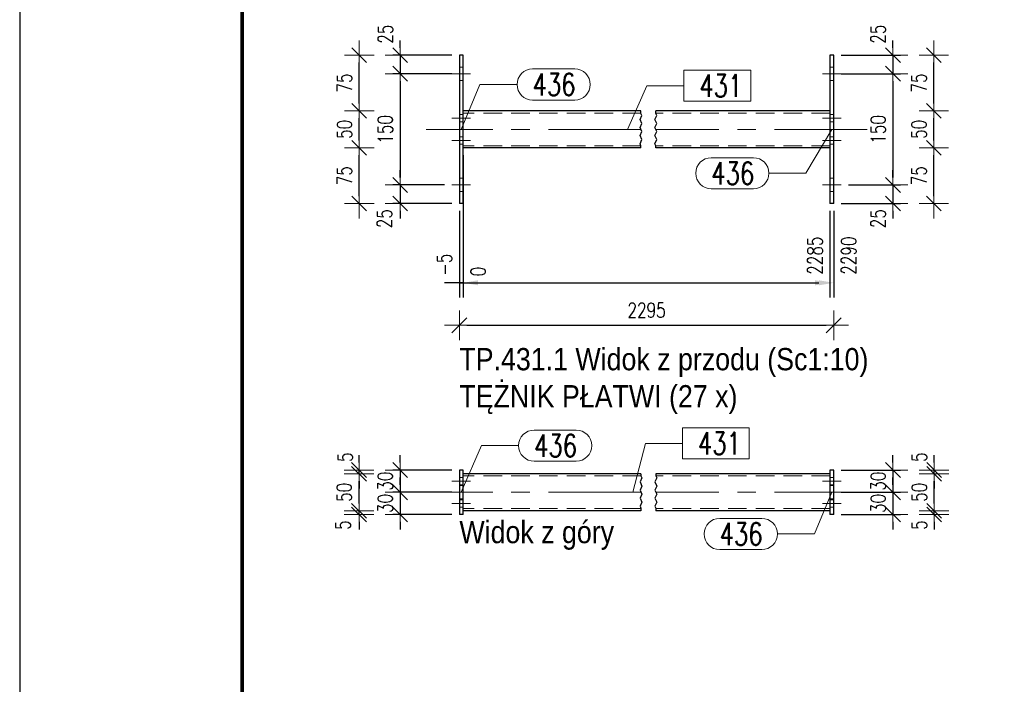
# Model space of a CAD drawing. Header units: millimetres. Extents: x -875 to -363, y 16471 to 16844.
# Tile 2 of 15: x -869 to -736, y 16574 to 16663. Entities that reach past the tile are written whole.
import ezdxf

# ---------------------------------------------------------------- set-up
doc = ezdxf.new("R2010")
doc.units = ezdxf.units.MM
doc.header["$LTSCALE"] = 10
doc.linetypes.add('HIDDEN', pattern=[0.375, 0.25, -0.125])
doc.linetypes.add('MITTE', pattern=[2, 1.25, -0.25, 0.25, -0.25])
doc.layers.get('Defpoints').update_dxf_attribs({"color": 1})
doc.layers.add('_FORMATKA', color=8, linetype='Continuous', plot=False)
for name, color, linetype, lineweight in [('_RAMKA', 7, 'Continuous', 35), ('PS_DIM', 4, 'Continuous', 13), ('PS_Hidden', 2, 'HIDDEN', 9), ('PS_Mid', 5, 'MITTE', 15), ('PS_Pos', 1, 'Continuous', 15), ('PS_Shape', 161, 'Continuous', 30), ('PS_SOLID', 7, 'Continuous', 30), ('PS_TEXT', 3, 'Continuous', 18)]:
    doc.layers.add(name, color=color, linetype=linetype, lineweight=lineweight)
doc.styles.add('gil', font='txt', dxfattribs={"width": 0.9})
doc.styles.add('simplex', font='simplex.shx', dxfattribs={"width": 0.75})
doc.dimstyles.new('1_10_GŁ_DS1-LS10', dxfattribs={"dimtxt": 2, "dimasz": 2, "dimexe": 2, "dimexo": 1, "dimgap": 1, "dimtad": 1, "dimjust": 4, "dimdec": 0, "dimlfac": 10, "dimtxsty": 'simplex', "dimblk1": 'NONE', "dimsah": 1, "dimcen": 2, "dimclrd": 256, "dimclre": 256, "dimclrt": 3, "dimadec": 1, "dimazin": 0, "dimtfac": 1, "dimtdec": 0, "dimtmove": 2, "dimatfit": 3, "dimfxl": 1, "dimarcsym": 0})
doc.dimstyles.new('1_10_PRZ', dxfattribs={"dimtxt": 2, "dimasz": 1, "dimexe": 2, "dimexo": 5, "dimgap": 1, "dimtad": 1, "dimdec": 0, "dimlfac": 10, "dimtxsty": 'simplex', "dimblk": 'dimznak', "dimcen": 2, "dimse1": 1, "dimse2": 1, "dimclrt": 3, "dimadec": 1, "dimazin": 0, "dimtfac": 1, "dimtdec": 0, "dimtix": 1, "dimtmove": 2, "dimatfit": 3, "dimldrblk": 'dim-grot', "dimfxl": 1, "dimarcsym": 0})
doc.dimstyles.new('1_10_PRZ_DS1-LS10', dxfattribs={"dimtxt": 2, "dimasz": 1, "dimexe": 2, "dimexo": 5, "dimgap": 1, "dimtad": 1, "dimdec": 0, "dimlfac": 10, "dimtxsty": 'simplex', "dimblk": 'dimznak', "dimcen": 2, "dimse1": 1, "dimse2": 1, "dimclrt": 3, "dimadec": 1, "dimazin": 0, "dimtfac": 1, "dimtdec": 0, "dimtix": 1, "dimtmove": 2, "dimatfit": 3, "dimldrblk": 'dim-grot', "dimfxl": 1, "dimarcsym": 0})
doc.dimstyles.new('1_10_SC', dxfattribs={"dimtxt": 2, "dimasz": 1, "dimexe": 1, "dimexo": 1, "dimgap": 1, "dimtad": 1, "dimdec": 0, "dimlfac": 10, "dimtxsty": 'simplex', "dimblk": 'dimznak', "dimcen": 2, "dimclrd": 256, "dimclre": 256, "dimclrt": 3, "dimadec": 1, "dimazin": 0, "dimtfac": 1, "dimtdec": 0, "dimtix": 1, "dimtmove": 2, "dimatfit": 3, "dimldrblk": 'dim-grot', "dimfxl": 1, "dimarcsym": 0})

# ---------------------------------------------------------------- blocks, each defined once
blk = doc.blocks.new('dimznak')
at = {"color": 0}
for points in [[(0, 2), (0, -2)], [(-2, 0), (2, 0)]]:
    blk.add_lwpolyline(points, dxfattribs=at)
at = {"color": 2}
blk.add_lwpolyline([(1, 1), (-1, -1)], dxfattribs=at)
blk = doc.blocks.new('*D42')
at = {"layer": 'Defpoints', "color": 0, "transparency": 16777216}
for p in [(-809.87, 16658.66), (-817.87, 16656.16), (-809.87, 16656.16)]:
    blk.add_point(p, dxfattribs=at)
at = {"layer": 'PS_DIM', "lineweight": -2, "transparency": 16777216}
for p, q in [((-817.87, 16659.66), (-817.87, 16660.66)), ((-810.87, 16658.66), (-818.87, 16658.66)), ((-817.87, 16658.66), (-817.87, 16656.16)), ((-810.87, 16656.16), (-818.87, 16656.16)), ((-817.87, 16655.16), (-817.87, 16654.16))]:
    blk.add_line(p, q, dxfattribs=at)
for p, rotation in [((-817.87, 16658.66), 270), ((-817.87, 16656.16), 90)]:
    blk.add_blockref('dimznak', p, dxfattribs=dict(at, rotation=rotation))
at = {"layer": 'PS_DIM', "color": 3, "transparency": 16777216, "insert": (-819.83, 16661.5), "char_height": 2, "attachment_point": 5, "rotation": 90, "style": 'simplex'}
blk.add_mtext('25', dxfattribs=at)
blk = doc.blocks.new('dim-grot')
blk.add_hatch(color=256).paths.add_polyline_path([(0, 0), (-2, 0.5), (-2, -0.5)])
blk.add_lwpolyline([(0, 0), (-2, 0.5), (-2, -0.5), (0, 0)])
blk = doc.blocks.new('*D43')
at = {"layer": 'Defpoints', "color": 0, "transparency": 16777216}
for p in [(-809.87, 16656.16), (-817.87, 16641.16), (-810.87, 16641.16)]:
    blk.add_point(p, dxfattribs=at)
at = {"layer": 'PS_DIM', "lineweight": -2, "transparency": 16777216}
for p, q in [((-810.87, 16656.16), (-818.87, 16656.16)), ((-817.87, 16655.16), (-817.87, 16642.16)), ((-811.87, 16641.16), (-818.87, 16641.16))]:
    blk.add_line(p, q, dxfattribs=at)
for p, rotation in [((-817.87, 16656.16), 90), ((-817.87, 16641.16), 270)]:
    blk.add_blockref('dimznak', p, dxfattribs=dict(at, rotation=rotation))
at = {"layer": 'PS_DIM', "color": 3, "transparency": 16777216, "insert": (-819.87, 16648.66), "char_height": 2, "attachment_point": 5, "rotation": 90, "style": 'simplex'}
blk.add_mtext('150', dxfattribs=at)
blk = doc.blocks.new('*D44')
at = {"layer": 'Defpoints', "color": 0, "transparency": 16777216}
for p in [(-810.87, 16641.16), (-817.87, 16638.66), (-809.87, 16638.66)]:
    blk.add_point(p, dxfattribs=at)
at = {"layer": 'PS_DIM', "lineweight": -2, "transparency": 16777216}
for p, q in [((-817.87, 16642.16), (-817.87, 16643.16)), ((-811.87, 16641.16), (-818.87, 16641.16)), ((-817.87, 16641.16), (-817.87, 16638.66)), ((-810.87, 16638.66), (-818.87, 16638.66)), ((-817.87, 16637.66), (-817.87, 16636.66))]:
    blk.add_line(p, q, dxfattribs=at)
for p, rotation in [((-817.87, 16641.16), 270), ((-817.87, 16638.66), 90)]:
    blk.add_blockref('dimznak', p, dxfattribs=dict(at, rotation=rotation))
at = {"layer": 'PS_DIM', "color": 3, "transparency": 16777216, "insert": (-819.97, 16636.62), "char_height": 2, "attachment_point": 5, "rotation": 90, "style": 'simplex'}
blk.add_mtext('25', dxfattribs=at)
blk = doc.blocks.new('*D45')
at = {"layer": 'Defpoints', "color": 0, "transparency": 16777216}
for p in [(-823.38, 16646.16), (-809.37, 16646.16), (-809.37, 16638.66)]:
    blk.add_point(p, dxfattribs=at)
at = {"layer": 'PS_DIM', "color": 0, "lineweight": -2, "transparency": 16777216}
blk.add_line((-823.38, 16639.66), (-823.38, 16645.16), dxfattribs=at)
for p, rotation in [((-823.38, 16646.16), 90), ((-823.38, 16638.66), 270)]:
    blk.add_blockref('dimznak', p, dxfattribs=dict(at, rotation=rotation))
at = {"layer": 'PS_DIM', "color": 3, "transparency": 16777216, "insert": (-825.38, 16642.41), "char_height": 2, "attachment_point": 5, "rotation": 90, "style": 'simplex'}
blk.add_mtext('75', dxfattribs=at)
blk = doc.blocks.new('*D46')
at = {"layer": 'Defpoints', "color": 0, "transparency": 16777216}
for p in [(-823.38, 16651.16), (-809.37, 16651.16), (-809.37, 16646.16)]:
    blk.add_point(p, dxfattribs=at)
at = {"layer": 'PS_DIM', "color": 0, "lineweight": -2, "transparency": 16777216}
blk.add_line((-823.38, 16647.16), (-823.38, 16650.16), dxfattribs=at)
for p, rotation in [((-823.38, 16651.16), 90), ((-823.38, 16646.16), 270)]:
    blk.add_blockref('dimznak', p, dxfattribs=dict(at, rotation=rotation))
at = {"layer": 'PS_DIM', "color": 3, "transparency": 16777216, "insert": (-825.38, 16648.66), "char_height": 2, "attachment_point": 5, "rotation": 90, "style": 'simplex'}
blk.add_mtext('50', dxfattribs=at)
blk = doc.blocks.new('*D47')
at = {"layer": 'Defpoints', "color": 0, "transparency": 16777216}
for p in [(-823.38, 16658.66), (-809.37, 16658.66), (-809.37, 16651.16)]:
    blk.add_point(p, dxfattribs=at)
at = {"layer": 'PS_DIM', "color": 0, "lineweight": -2, "transparency": 16777216}
blk.add_line((-823.38, 16652.16), (-823.38, 16657.66), dxfattribs=at)
for p, rotation in [((-823.38, 16658.66), 90), ((-823.38, 16651.16), 270)]:
    blk.add_blockref('dimznak', p, dxfattribs=dict(at, rotation=rotation))
at = {"layer": 'PS_DIM', "color": 3, "transparency": 16777216, "insert": (-825.38, 16654.91), "char_height": 2, "attachment_point": 5, "rotation": 90, "style": 'simplex'}
blk.add_mtext('75', dxfattribs=at)
blk = doc.blocks.new('*D48')
at = {"layer": 'Defpoints', "color": 0, "transparency": 16777216}
for p in [(-809.87, 16638.66), (-759.37, 16638.66), (-759.37, 16622.25)]:
    blk.add_point(p, dxfattribs=at)
at = {"layer": 'PS_DIM', "color": 0, "lineweight": -2, "transparency": 16777216}
blk.add_line((-808.87, 16622.25), (-760.37, 16622.25), dxfattribs=at)
at = {"layer": 'PS_DIM', "color": 0, "lineweight": -2, "transparency": 16777216, "rotation": 180}
blk.add_blockref('dimznak', (-809.87, 16622.25), dxfattribs=at)
at = {"layer": 'PS_DIM', "color": 0, "lineweight": -2, "transparency": 16777216}
blk.add_blockref('dimznak', (-759.37, 16622.25), dxfattribs=at)
at = {"layer": 'PS_DIM', "color": 3, "transparency": 16777216, "insert": (-784.62, 16624.29), "char_height": 2, "attachment_point": 5, "style": 'simplex'}
blk.add_mtext('2295', dxfattribs=at)
blk = doc.blocks.new('*D49')
at = {"layer": 'Defpoints', "color": 0, "transparency": 16777216}
for p in [(-759.37, 16658.66), (-759.37, 16656.16), (-751.37, 16656.16)]:
    blk.add_point(p, dxfattribs=at)
at = {"layer": 'PS_DIM', "lineweight": -2, "transparency": 16777216}
for p, q in [((-751.37, 16659.66), (-751.37, 16660.66)), ((-758.37, 16658.66), (-750.37, 16658.66)), ((-751.37, 16658.66), (-751.37, 16656.16)), ((-758.37, 16656.16), (-750.37, 16656.16)), ((-751.37, 16655.16), (-751.37, 16654.16))]:
    blk.add_line(p, q, dxfattribs=at)
for p, rotation in [((-751.37, 16658.66), 270), ((-751.37, 16656.16), 90)]:
    blk.add_blockref('dimznak', p, dxfattribs=dict(at, rotation=rotation))
at = {"layer": 'PS_DIM', "color": 3, "transparency": 16777216, "insert": (-753.37, 16661.5), "char_height": 2, "attachment_point": 5, "rotation": 90, "style": 'simplex'}
blk.add_mtext('25', dxfattribs=at)
blk = doc.blocks.new('*D50')
at = {"layer": 'Defpoints', "color": 0, "transparency": 16777216}
for p in [(-759.37, 16656.16), (-758.37, 16641.16), (-751.37, 16641.16)]:
    blk.add_point(p, dxfattribs=at)
at = {"layer": 'PS_DIM', "lineweight": -2, "transparency": 16777216}
for p, q in [((-758.37, 16656.16), (-750.37, 16656.16)), ((-751.37, 16655.16), (-751.37, 16642.16)), ((-757.37, 16641.16), (-750.37, 16641.16))]:
    blk.add_line(p, q, dxfattribs=at)
for p, rotation in [((-751.37, 16656.16), 90), ((-751.37, 16641.16), 270)]:
    blk.add_blockref('dimznak', p, dxfattribs=dict(at, rotation=rotation))
at = {"layer": 'PS_DIM', "color": 3, "transparency": 16777216, "insert": (-753.37, 16648.66), "char_height": 2, "attachment_point": 5, "rotation": 90, "style": 'simplex'}
blk.add_mtext('150', dxfattribs=at)
blk = doc.blocks.new('*D51')
at = {"layer": 'Defpoints', "color": 0, "transparency": 16777216}
for p in [(-758.37, 16641.16), (-759.37, 16638.66), (-751.37, 16638.66)]:
    blk.add_point(p, dxfattribs=at)
at = {"layer": 'PS_DIM', "lineweight": -2, "transparency": 16777216}
for p, q in [((-751.37, 16642.16), (-751.37, 16643.16)), ((-757.37, 16641.16), (-750.37, 16641.16)), ((-751.37, 16641.16), (-751.37, 16638.66)), ((-758.37, 16638.66), (-750.37, 16638.66)), ((-751.37, 16637.66), (-751.37, 16636.66))]:
    blk.add_line(p, q, dxfattribs=at)
for p, rotation in [((-751.37, 16641.16), 270), ((-751.37, 16638.66), 90)]:
    blk.add_blockref('dimznak', p, dxfattribs=dict(at, rotation=rotation))
at = {"layer": 'PS_DIM', "color": 3, "transparency": 16777216, "insert": (-753.37, 16636.62), "char_height": 2, "attachment_point": 5, "rotation": 90, "style": 'simplex'}
blk.add_mtext('25', dxfattribs=at)
blk = doc.blocks.new('*D52')
at = {"layer": 'Defpoints', "color": 0, "transparency": 16777216}
for p in [(-759.87, 16646.16), (-745.86, 16646.16), (-759.87, 16638.66)]:
    blk.add_point(p, dxfattribs=at)
at = {"layer": 'PS_DIM', "color": 0, "lineweight": -2, "transparency": 16777216}
blk.add_line((-745.86, 16639.66), (-745.86, 16645.16), dxfattribs=at)
for p, rotation in [((-745.86, 16646.16), 90), ((-745.86, 16638.66), 270)]:
    blk.add_blockref('dimznak', p, dxfattribs=dict(at, rotation=rotation))
at = {"layer": 'PS_DIM', "color": 3, "transparency": 16777216, "insert": (-747.86, 16642.41), "char_height": 2, "attachment_point": 5, "rotation": 90, "style": 'simplex'}
blk.add_mtext('75', dxfattribs=at)
blk = doc.blocks.new('*D53')
at = {"layer": 'Defpoints', "color": 0, "transparency": 16777216}
for p in [(-759.87, 16651.16), (-745.86, 16651.16), (-759.87, 16646.16)]:
    blk.add_point(p, dxfattribs=at)
at = {"layer": 'PS_DIM', "color": 0, "lineweight": -2, "transparency": 16777216}
blk.add_line((-745.86, 16647.16), (-745.86, 16650.16), dxfattribs=at)
for p, rotation in [((-745.86, 16651.16), 90), ((-745.86, 16646.16), 270)]:
    blk.add_blockref('dimznak', p, dxfattribs=dict(at, rotation=rotation))
at = {"layer": 'PS_DIM', "color": 3, "transparency": 16777216, "insert": (-747.86, 16648.66), "char_height": 2, "attachment_point": 5, "rotation": 90, "style": 'simplex'}
blk.add_mtext('50', dxfattribs=at)
blk = doc.blocks.new('*D54')
at = {"layer": 'Defpoints', "color": 0, "transparency": 16777216}
for p in [(-759.87, 16658.66), (-745.86, 16658.66), (-759.87, 16651.16)]:
    blk.add_point(p, dxfattribs=at)
at = {"layer": 'PS_DIM', "color": 0, "lineweight": -2, "transparency": 16777216}
blk.add_line((-745.86, 16652.16), (-745.86, 16657.66), dxfattribs=at)
for p, rotation in [((-745.86, 16658.66), 90), ((-745.86, 16651.16), 270)]:
    blk.add_blockref('dimznak', p, dxfattribs=dict(at, rotation=rotation))
at = {"layer": 'PS_DIM', "color": 3, "transparency": 16777216, "insert": (-747.86, 16654.91), "char_height": 2, "attachment_point": 5, "rotation": 90, "style": 'simplex'}
blk.add_mtext('75', dxfattribs=at)
blk = doc.blocks.new('*D55')
at = {"layer": 'Defpoints', "color": 0, "transparency": 16777216}
for p in [(-759.37, 16602.73), (-759.37, 16599.73, -2.5), (-751.37, 16599.73)]:
    blk.add_point(p, dxfattribs=at)
at = {"layer": 'PS_DIM', "lineweight": -2, "transparency": 16777216}
for p, q in [((-751.37, 16603.73), (-751.37, 16604.73)), ((-758.37, 16602.73), (-750.37, 16602.73)), ((-751.37, 16602.73), (-751.37, 16599.73)), ((-758.37, 16599.73), (-750.37, 16599.73)), ((-751.37, 16598.73), (-751.37, 16597.73))]:
    blk.add_line(p, q, dxfattribs=at)
for p, rotation in [((-751.37, 16602.73), 270), ((-751.37, 16599.73), 90)]:
    blk.add_blockref('dimznak', p, dxfattribs=dict(at, rotation=rotation))
at = {"layer": 'PS_DIM', "color": 3, "transparency": 16777216, "insert": (-753.37, 16601.23), "char_height": 2, "attachment_point": 5, "rotation": 90, "style": 'simplex'}
blk.add_mtext('30', dxfattribs=at)
blk = doc.blocks.new('*D56')
at = {"layer": 'Defpoints', "color": 0, "transparency": 16777216}
for p in [(-759.37, 16599.73, -2.5), (-759.37, 16596.73), (-751.37, 16596.73)]:
    blk.add_point(p, dxfattribs=at)
at = {"layer": 'PS_DIM', "lineweight": -2, "transparency": 16777216}
for p, q in [((-751.37, 16600.73), (-751.37, 16601.73)), ((-758.37, 16599.73), (-750.37, 16599.73)), ((-751.37, 16599.73), (-751.37, 16596.73)), ((-758.37, 16596.73), (-750.37, 16596.73)), ((-751.37, 16595.73), (-751.37, 16594.73))]:
    blk.add_line(p, q, dxfattribs=at)
for p, rotation in [((-751.37, 16599.73), 270), ((-751.37, 16596.73), 90)]:
    blk.add_blockref('dimznak', p, dxfattribs=dict(at, rotation=rotation))
at = {"layer": 'PS_DIM', "color": 3, "transparency": 16777216, "insert": (-753.37, 16598.23), "char_height": 2, "attachment_point": 5, "rotation": 90, "style": 'simplex'}
blk.add_mtext('30', dxfattribs=at)
blk = doc.blocks.new('*D57')
at = {"layer": 'Defpoints', "color": 0, "transparency": 16777216}
for p in [(-759.87, 16597.23), (-745.82, 16597.23), (-759.87, 16596.73)]:
    blk.add_point(p, dxfattribs=at)
at = {"layer": 'PS_DIM', "color": 0, "lineweight": -2, "transparency": 16777216}
for p, q in [((-745.82, 16598.23), (-745.82, 16599.23)), ((-745.82, 16596.73), (-745.82, 16597.23)), ((-745.82, 16595.73), (-745.82, 16594.73))]:
    blk.add_line(p, q, dxfattribs=at)
for p, rotation in [((-745.82, 16597.23), 270), ((-745.82, 16596.73), 90)]:
    blk.add_blockref('dimznak', p, dxfattribs=dict(at, rotation=rotation))
at = {"layer": 'PS_DIM', "color": 3, "transparency": 16777216, "insert": (-747.82, 16595.31), "char_height": 2, "attachment_point": 5, "rotation": 90, "style": 'simplex'}
blk.add_mtext('5', dxfattribs=at)
blk = doc.blocks.new('*D58')
at = {"layer": 'Defpoints', "color": 0, "transparency": 16777216}
for p in [(-759.87, 16602.23), (-745.82, 16602.23), (-759.87, 16597.23)]:
    blk.add_point(p, dxfattribs=at)
at = {"layer": 'PS_DIM', "color": 0, "lineweight": -2, "transparency": 16777216}
blk.add_line((-745.82, 16598.23), (-745.82, 16601.23), dxfattribs=at)
for p, rotation in [((-745.82, 16602.23), 90), ((-745.82, 16597.23), 270)]:
    blk.add_blockref('dimznak', p, dxfattribs=dict(at, rotation=rotation))
at = {"layer": 'PS_DIM', "color": 3, "transparency": 16777216, "insert": (-747.82, 16599.73), "char_height": 2, "attachment_point": 5, "rotation": 90, "style": 'simplex'}
blk.add_mtext('50', dxfattribs=at)
blk = doc.blocks.new('*D59')
at = {"layer": 'Defpoints', "color": 0, "transparency": 16777216}
for p in [(-759.37, 16602.73), (-745.82, 16602.73), (-759.87, 16602.23)]:
    blk.add_point(p, dxfattribs=at)
at = {"layer": 'PS_DIM', "color": 0, "lineweight": -2, "transparency": 16777216}
for p, q in [((-745.82, 16603.73), (-745.82, 16604.73)), ((-745.82, 16602.23), (-745.82, 16602.73)), ((-745.82, 16601.23), (-745.82, 16600.23))]:
    blk.add_line(p, q, dxfattribs=at)
for p, rotation in [((-745.82, 16602.73), 270), ((-745.82, 16602.23), 90)]:
    blk.add_blockref('dimznak', p, dxfattribs=dict(at, rotation=rotation))
at = {"layer": 'PS_DIM', "color": 3, "transparency": 16777216, "insert": (-747.82, 16604.47), "char_height": 2, "attachment_point": 5, "rotation": 90, "style": 'simplex'}
blk.add_mtext('5', dxfattribs=at)
blk = doc.blocks.new('*D60')
at = {"layer": 'Defpoints', "color": 0, "transparency": 16777216}
for p in [(-809.87, 16602.73), (-817.87, 16599.73), (-809.87, 16599.73, -2.5)]:
    blk.add_point(p, dxfattribs=at)
at = {"layer": 'PS_DIM', "lineweight": -2, "transparency": 16777216}
for p, q in [((-817.87, 16603.73), (-817.87, 16604.73)), ((-810.87, 16602.73), (-818.87, 16602.73)), ((-817.87, 16602.73), (-817.87, 16599.73)), ((-810.87, 16599.73), (-818.87, 16599.73)), ((-817.87, 16598.73), (-817.87, 16597.73))]:
    blk.add_line(p, q, dxfattribs=at)
for p, rotation in [((-817.87, 16602.73), 270), ((-817.87, 16599.73), 90)]:
    blk.add_blockref('dimznak', p, dxfattribs=dict(at, rotation=rotation))
at = {"layer": 'PS_DIM', "color": 3, "transparency": 16777216, "insert": (-819.87, 16601.23), "char_height": 2, "attachment_point": 5, "rotation": 90, "style": 'simplex'}
blk.add_mtext('30', dxfattribs=at)
blk = doc.blocks.new('*D61')
at = {"layer": 'Defpoints', "color": 0, "transparency": 16777216}
for p in [(-809.87, 16599.73, -2.5), (-817.87, 16596.73), (-809.87, 16596.73)]:
    blk.add_point(p, dxfattribs=at)
at = {"layer": 'PS_DIM', "lineweight": -2, "transparency": 16777216}
for p, q in [((-817.87, 16600.73), (-817.87, 16601.73)), ((-810.87, 16599.73), (-818.87, 16599.73)), ((-817.87, 16599.73), (-817.87, 16596.73)), ((-810.87, 16596.73), (-818.87, 16596.73)), ((-817.87, 16595.73), (-817.87, 16594.73))]:
    blk.add_line(p, q, dxfattribs=at)
for p, rotation in [((-817.87, 16599.73), 270), ((-817.87, 16596.73), 90)]:
    blk.add_blockref('dimznak', p, dxfattribs=dict(at, rotation=rotation))
at = {"layer": 'PS_DIM', "color": 3, "transparency": 16777216, "insert": (-819.87, 16598.23), "char_height": 2, "attachment_point": 5, "rotation": 90, "style": 'simplex'}
blk.add_mtext('30', dxfattribs=at)
blk = doc.blocks.new('*D62')
at = {"layer": 'Defpoints', "color": 0, "transparency": 16777216}
for p in [(-823.41, 16597.23), (-809.37, 16597.23), (-809.37, 16596.73)]:
    blk.add_point(p, dxfattribs=at)
at = {"layer": 'PS_DIM', "color": 0, "lineweight": -2, "transparency": 16777216}
for p, q in [((-823.41, 16598.23), (-823.41, 16599.23)), ((-823.41, 16596.73), (-823.41, 16597.23)), ((-823.41, 16595.73), (-823.41, 16594.73))]:
    blk.add_line(p, q, dxfattribs=at)
for p, rotation in [((-823.41, 16597.23), 270), ((-823.41, 16596.73), 90)]:
    blk.add_blockref('dimznak', p, dxfattribs=dict(at, rotation=rotation))
at = {"layer": 'PS_DIM', "color": 3, "transparency": 16777216, "insert": (-825.58, 16595.31), "char_height": 2, "attachment_point": 5, "rotation": 90, "style": 'simplex'}
blk.add_mtext('5', dxfattribs=at)
blk = doc.blocks.new('*D63')
at = {"layer": 'Defpoints', "color": 0, "transparency": 16777216}
for p in [(-823.41, 16602.23), (-809.37, 16602.23), (-809.37, 16597.23)]:
    blk.add_point(p, dxfattribs=at)
at = {"layer": 'PS_DIM', "color": 0, "lineweight": -2, "transparency": 16777216}
blk.add_line((-823.41, 16598.23), (-823.41, 16601.23), dxfattribs=at)
for p, rotation in [((-823.41, 16602.23), 90), ((-823.41, 16597.23), 270)]:
    blk.add_blockref('dimznak', p, dxfattribs=dict(at, rotation=rotation))
at = {"layer": 'PS_DIM', "color": 3, "transparency": 16777216, "insert": (-825.41, 16599.73), "char_height": 2, "attachment_point": 5, "rotation": 90, "style": 'simplex'}
blk.add_mtext('50', dxfattribs=at)
blk = doc.blocks.new('*D64')
at = {"layer": 'Defpoints', "color": 0, "transparency": 16777216}
for p in [(-823.41, 16602.73), (-809.87, 16602.73), (-809.37, 16602.23)]:
    blk.add_point(p, dxfattribs=at)
at = {"layer": 'PS_DIM', "color": 0, "lineweight": -2, "transparency": 16777216}
for p, q in [((-823.41, 16603.73), (-823.41, 16604.73)), ((-823.41, 16602.23), (-823.41, 16602.73)), ((-823.41, 16601.23), (-823.41, 16600.23))]:
    blk.add_line(p, q, dxfattribs=at)
for p, rotation in [((-823.41, 16602.73), 270), ((-823.41, 16602.23), 90)]:
    blk.add_blockref('dimznak', p, dxfattribs=dict(at, rotation=rotation))
at = {"layer": 'PS_DIM', "color": 3, "transparency": 16777216, "insert": (-825.28, 16604.47), "char_height": 2, "attachment_point": 5, "rotation": 90, "style": 'simplex'}
blk.add_mtext('5', dxfattribs=at)
blk = doc.blocks.new('*D169')
at = {"layer": 'Defpoints', "color": 0, "transparency": 16777216}
for p in [(-809.37, 16646.16), (-809.87, 16638.66), (-809.37, 16627.97)]:
    blk.add_point(p, dxfattribs=at)
at = {"layer": 'PS_DIM', "lineweight": -2, "transparency": 16777216}
for p, q in [((-809.37, 16645.16), (-809.37, 16625.97)), ((-809.87, 16637.66), (-809.87, 16625.97)), ((-809.87, 16627.97), (-811.87, 16627.97)), ((-809.87, 16627.97), (-809.37, 16627.97)), ((-807.37, 16627.97), (-805.37, 16627.97))]:
    blk.add_line(p, q, dxfattribs=at)
at = {"layer": 'PS_DIM', "transparency": 16777216}
blk.add_solid([(-807.37, 16628.31), (-807.37, 16627.64), (-809.37, 16627.97)], dxfattribs=at)
at = {"layer": 'PS_DIM', "color": 3, "transparency": 16777216, "insert": (-811.89, 16630.42), "char_height": 2, "attachment_point": 5, "rotation": 90, "style": 'simplex'}
blk.add_mtext('-5', dxfattribs=at)
blk = doc.blocks.new('_None')
blk = doc.blocks.new('*D170')
at = {"layer": 'Defpoints', "color": 0, "transparency": 16777216}
for p in [(-809.37, 16646.16), (-809.37, 16638.66), (-809.37, 16627.97)]:
    blk.add_point(p, dxfattribs=at)
at = {"layer": 'PS_DIM', "lineweight": -2, "transparency": 16777216}
for p, q in [((-809.37, 16645.16), (-809.37, 16625.97)), ((-809.37, 16637.66), (-809.37, 16625.97)), ((-809.37, 16627.97), (-811.37, 16627.97)), ((-807.37, 16627.97), (-805.37, 16627.97))]:
    blk.add_line(p, q, dxfattribs=at)
at = {"layer": 'PS_DIM', "transparency": 16777216}
blk.add_solid([(-807.37, 16628.31), (-807.37, 16627.64), (-809.37, 16627.97)], dxfattribs=at)
at = {"layer": 'PS_DIM', "color": 3, "transparency": 16777216, "insert": (-807.35, 16629.49), "char_height": 2, "attachment_point": 5, "rotation": 90, "style": 'simplex'}
blk.add_mtext('0', dxfattribs=at)
blk = doc.blocks.new('*D171')
at = {"layer": 'Defpoints', "color": 0, "transparency": 16777216}
for p in [(-809.37, 16646.16), (-759.87, 16638.66), (-759.87, 16627.97)]:
    blk.add_point(p, dxfattribs=at)
at = {"layer": 'PS_DIM', "lineweight": -2, "transparency": 16777216}
for p, q in [((-809.37, 16645.16), (-809.37, 16625.97)), ((-759.87, 16637.66), (-759.87, 16625.97)), ((-809.37, 16627.97), (-761.87, 16627.97))]:
    blk.add_line(p, q, dxfattribs=at)
at = {"layer": 'PS_DIM', "transparency": 16777216}
blk.add_solid([(-761.87, 16628.31), (-761.87, 16627.64), (-759.87, 16627.97)], dxfattribs=at)
at = {"layer": 'PS_DIM', "color": 3, "transparency": 16777216, "insert": (-761.89, 16631.64), "char_height": 2, "attachment_point": 5, "rotation": 90, "style": 'simplex'}
blk.add_mtext('2285', dxfattribs=at)
blk = doc.blocks.new('*D172')
at = {"layer": 'Defpoints', "color": 0, "transparency": 16777216}
for p in [(-809.37, 16646.16), (-759.37, 16638.66), (-759.37, 16627.97)]:
    blk.add_point(p, dxfattribs=at)
at = {"layer": 'PS_DIM', "lineweight": -2, "transparency": 16777216}
for p, q in [((-809.37, 16645.16), (-809.37, 16625.97)), ((-759.37, 16637.66), (-759.37, 16625.97)), ((-809.37, 16627.97), (-761.37, 16627.97))]:
    blk.add_line(p, q, dxfattribs=at)
at = {"layer": 'PS_DIM', "transparency": 16777216}
blk.add_solid([(-761.37, 16628.31), (-761.37, 16627.64), (-759.37, 16627.97)], dxfattribs=at)
at = {"layer": 'PS_DIM', "color": 3, "transparency": 16777216, "insert": (-757.35, 16631.64), "char_height": 2, "attachment_point": 5, "rotation": 90, "style": 'simplex'}
blk.add_mtext('2290', dxfattribs=at)
blk = doc.blocks.new('*U181')
at = {"layer": '_FORMATKA', "lineweight": -3}
blk.add_lwpolyline([(-500, 0), (0, 0), (0, 297), (-500, 297)], close=True, dxfattribs=at)
at = {"layer": '_RAMKA', "lineweight": -3, "const_width": 0.5}
blk.add_lwpolyline([(-470, 10), (-10, 10), (-10, 287), (-470, 287)], close=True, dxfattribs=at)
blk = doc.blocks.new('*X207')
at = {"color": 1}
for p, q in [((-785.48, 16649.98), (-785.25, 16650.52)), ((-785.37, 16650.79), (-785.37, 16651.16)), ((-785.25, 16650.52), (-785.37, 16650.79)), ((-783.48, 16649.98), (-783.25, 16650.52)), ((-783.37, 16650.79), (-783.37, 16651.16)), ((-783.25, 16650.52), (-783.37, 16650.79)), ((-785.25, 16649.43), (-785.48, 16649.98)), ((-785.48, 16648.89), (-785.25, 16649.43)), ((-783.25, 16649.43), (-783.48, 16649.98)), ((-783.48, 16648.89), (-783.25, 16649.43)), ((-785.25, 16648.35), (-785.48, 16648.89)), ((-785.48, 16647.81), (-785.25, 16648.35)), ((-785.25, 16647.27), (-785.48, 16647.81)), ((-783.25, 16648.35), (-783.48, 16648.89)), ((-783.48, 16647.81), (-783.25, 16648.35)), ((-783.25, 16647.27), (-783.48, 16647.81)), ((-785.48, 16646.72), (-785.25, 16647.27)), ((-785.37, 16646.45), (-785.48, 16646.72)), ((-785.37, 16646.16), (-785.37, 16646.45)), ((-783.48, 16646.72), (-783.25, 16647.27)), ((-783.37, 16646.45), (-783.48, 16646.72)), ((-783.37, 16646.16), (-783.37, 16646.45))]:
    blk.add_line(p, q, dxfattribs=at)
at = {"layer": 'PS_Hidden', "color": 2, "linetype": 'HIDDEN'}
for p, q in [((-809.87, 16657.06), (-809.37, 16657.06)), ((-759.87, 16657.06), (-759.37, 16657.06)), ((-809.87, 16655.26), (-809.37, 16655.26)), ((-759.87, 16655.26), (-759.37, 16655.26)), ((-809.37, 16650.66), (-809.87, 16650.66)), ((-785.37, 16650.86), (-809.37, 16650.86)), ((-759.87, 16650.86), (-783.37, 16650.86)), ((-759.37, 16650.66), (-759.87, 16650.66)), ((-809.37, 16649.66), (-809.87, 16649.66)), ((-759.37, 16649.66), (-759.87, 16649.66)), ((-809.37, 16647.66), (-809.87, 16647.66)), ((-759.37, 16647.66), (-759.87, 16647.66)), ((-809.37, 16646.66), (-809.87, 16646.66)), ((-785.37, 16646.46), (-809.37, 16646.46)), ((-759.87, 16646.46), (-783.37, 16646.46)), ((-759.37, 16646.66), (-759.87, 16646.66)), ((-809.87, 16642.06), (-809.37, 16642.06)), ((-759.87, 16642.06), (-759.37, 16642.06)), ((-809.87, 16640.26), (-809.37, 16640.26)), ((-759.87, 16640.26), (-759.37, 16640.26))]:
    blk.add_line(p, q, dxfattribs=at)
at = {"layer": 'PS_Mid', "color": 5, "linetype": 'MITTE'}
for p, q in [((-808.37, 16656.16), (-810.87, 16656.16)), ((-758.37, 16656.16), (-760.87, 16656.16)), ((-810.87, 16650.16), (-808.37, 16650.16)), ((-760.87, 16650.16), (-758.37, 16650.16)), ((-785.37, 16648.66), (-814.37, 16648.66)), ((-754.87, 16648.66), (-783.37, 16648.66)), ((-810.87, 16647.16), (-808.37, 16647.16)), ((-760.87, 16647.16), (-758.37, 16647.16)), ((-808.37, 16641.16), (-810.87, 16641.16)), ((-758.37, 16641.16), (-760.87, 16641.16))]:
    blk.add_line(p, q, dxfattribs=at)
at = {"layer": 'PS_SOLID', "color": 7, "linetype": 'Continuous'}
for p, q in [((-809.87, 16658.66), (-809.87, 16638.66)), ((-809.37, 16658.66), (-809.87, 16658.66)), ((-809.37, 16638.66), (-809.37, 16658.66)), ((-759.87, 16658.66), (-759.87, 16638.66)), ((-759.37, 16658.66), (-759.87, 16658.66)), ((-759.37, 16638.66), (-759.37, 16658.66)), ((-785.37, 16651.16), (-809.37, 16651.16)), ((-759.87, 16651.16), (-783.37, 16651.16)), ((-785.37, 16646.16), (-809.37, 16646.16)), ((-759.87, 16646.16), (-783.37, 16646.16)), ((-809.37, 16638.66), (-809.87, 16638.66)), ((-759.37, 16638.66), (-759.87, 16638.66))]:
    blk.add_line(p, q, dxfattribs=at)
blk = doc.blocks.new('*X208')
at = {"color": 1}
for p, q in [((-770.55, 16656.64), (-779.58, 16656.64)), ((-779.58, 16656.64), (-779.58, 16652.44)), ((-770.55, 16652.44), (-770.55, 16656.64)), ((-787.19, 16648.66), (-784.58, 16654.54)), ((-784.58, 16654.54), (-779.58, 16654.54)), ((-779.58, 16652.44), (-770.55, 16652.44))]:
    blk.add_line(p, q, dxfattribs=at)
at = {"color": 30, "style": 'simplex', "width": 0.75}
blk.add_text('431', height=3, dxfattribs=at).set_placement((-777.48, 16653.04))
blk = doc.blocks.new('*X209')
at = {"color": 1}
for p, q in [((-799.99, 16656.81), (-794.31, 16656.81)), ((-809.62, 16648.66), (-807.09, 16654.71)), ((-807.09, 16654.71), (-802.09, 16654.71)), ((-799.99, 16652.61), (-794.31, 16652.61))]:
    blk.add_line(p, q, dxfattribs=at)
for centre, start, end in [((-799.99, 16654.71), 90, 270), ((-794.31, 16654.71), 270, 90)]:
    blk.add_arc(centre, 2.1, start, end, dxfattribs=at)
at = {"color": 30, "style": 'simplex', "width": 0.75}
blk.add_text('436', height=3, dxfattribs=at).set_placement((-799.99, 16653.21))
blk = doc.blocks.new('*X210')
at = {"color": 1}
for p, q in [((-759.62, 16648.66), (-763.11, 16642.74)), ((-775.88, 16644.84), (-770.21, 16644.84)), ((-768.11, 16642.74), (-763.11, 16642.74)), ((-775.88, 16640.64), (-770.21, 16640.64))]:
    blk.add_line(p, q, dxfattribs=at)
for centre, start, end in [((-775.88, 16642.74), 90, 270), ((-770.21, 16642.74), 270, 90)]:
    blk.add_arc(centre, 2.1, start, end, dxfattribs=at)
at = {"color": 30, "style": 'simplex', "width": 0.75}
blk.add_text('436', height=3, dxfattribs=at).set_placement((-775.88, 16641.24))
blk = doc.blocks.new('*X211')
at = {"color": 3, "style": 'gil', "width": 0.9}
for s, p in [('TP.431.1 Widok z przodu (Sc1:10)', (-809.87, 16616.18)), ('TĘŻNIK PŁATWI (27 x)', (-809.87, 16611.18))]:
    blk.add_text(s, height=3, dxfattribs=at).set_placement(p)
blk = doc.blocks.new('*X214')
at = {"color": 1}
for p, q in [((-785.25, 16601.67), (-785.48, 16601.12)), ((-785.37, 16602.23), (-785.37, 16601.94)), ((-785.37, 16601.94), (-785.25, 16601.67)), ((-783.25, 16601.67), (-783.48, 16601.12)), ((-783.37, 16602.23), (-783.37, 16601.94)), ((-783.37, 16601.94), (-783.25, 16601.67)), ((-785.48, 16601.12), (-785.25, 16600.58)), ((-785.25, 16600.58), (-785.48, 16600.04)), ((-785.48, 16600.04), (-785.25, 16599.5)), ((-783.48, 16601.12), (-783.25, 16600.58)), ((-783.25, 16600.58), (-783.48, 16600.04)), ((-783.48, 16600.04), (-783.25, 16599.5)), ((-785.25, 16599.5), (-785.48, 16598.96)), ((-785.48, 16598.96), (-785.25, 16598.42)), ((-783.25, 16599.5), (-783.48, 16598.96)), ((-783.48, 16598.96), (-783.25, 16598.42)), ((-785.25, 16598.42), (-785.48, 16597.87)), ((-785.48, 16597.87), (-785.37, 16597.6)), ((-785.37, 16597.6), (-785.37, 16597.23)), ((-783.25, 16598.42), (-783.48, 16597.87)), ((-783.48, 16597.87), (-783.37, 16597.6)), ((-783.37, 16597.6), (-783.37, 16597.23))]:
    blk.add_line(p, q, dxfattribs=at)
at = {"layer": 'PS_Hidden', "color": 2, "linetype": 'HIDDEN'}
for p, q in [((-809.37, 16601.73), (-809.87, 16601.73)), ((-785.37, 16601.93), (-809.37, 16601.93)), ((-759.87, 16601.93), (-783.37, 16601.93)), ((-759.37, 16601.73), (-759.87, 16601.73)), ((-809.37, 16600.73), (-809.87, 16600.73)), ((-809.87, 16600.63), (-809.37, 16600.63)), ((-759.37, 16600.73), (-759.87, 16600.73)), ((-759.87, 16600.63), (-759.37, 16600.63)), ((-809.87, 16598.83), (-809.37, 16598.83)), ((-809.37, 16598.73), (-809.87, 16598.73)), ((-759.87, 16598.83), (-759.37, 16598.83)), ((-759.37, 16598.73), (-759.87, 16598.73)), ((-809.37, 16597.73), (-809.87, 16597.73)), ((-785.37, 16597.53), (-809.37, 16597.53)), ((-759.87, 16597.53), (-783.37, 16597.53)), ((-759.37, 16597.73), (-759.87, 16597.73))]:
    blk.add_line(p, q, dxfattribs=at)
at = {"layer": 'PS_Mid', "color": 5, "linetype": 'MITTE'}
for p, q in [((-810.87, 16601.23), (-808.37, 16601.23)), ((-760.87, 16601.23), (-758.37, 16601.23)), ((-785.37, 16599.73), (-814.37, 16599.73)), ((-808.37, 16599.73), (-810.87, 16599.73)), ((-808.37, 16599.73), (-810.87, 16599.73)), ((-754.87, 16599.73), (-783.37, 16599.73)), ((-758.37, 16599.73), (-760.87, 16599.73)), ((-758.37, 16599.73), (-760.87, 16599.73)), ((-810.87, 16598.23), (-808.37, 16598.23)), ((-760.87, 16598.23), (-758.37, 16598.23))]:
    blk.add_line(p, q, dxfattribs=at)
at = {"layer": 'PS_SOLID', "color": 7, "linetype": 'Continuous'}
for p, q in [((-809.87, 16602.73), (-809.87, 16596.73)), ((-809.37, 16602.73), (-809.87, 16602.73)), ((-809.37, 16596.73), (-809.37, 16602.73)), ((-759.87, 16602.73), (-759.87, 16596.73)), ((-759.37, 16602.73), (-759.87, 16602.73)), ((-759.37, 16596.73), (-759.37, 16602.73)), ((-785.37, 16602.23), (-809.37, 16602.23)), ((-759.87, 16602.23), (-783.37, 16602.23)), ((-785.37, 16597.23), (-809.37, 16597.23)), ((-759.87, 16597.23), (-783.37, 16597.23)), ((-809.37, 16596.73), (-809.87, 16596.73)), ((-759.37, 16596.73), (-759.87, 16596.73))]:
    blk.add_line(p, q, dxfattribs=at)
blk = doc.blocks.new('*X215')
at = {"color": 1}
for p, q in [((-770.76, 16608.43), (-779.78, 16608.43)), ((-779.78, 16608.43), (-779.78, 16604.23)), ((-770.76, 16604.23), (-770.76, 16608.43)), ((-786.45, 16599.73), (-784.78, 16606.33)), ((-784.78, 16606.33), (-779.78, 16606.33)), ((-779.78, 16604.23), (-770.76, 16604.23))]:
    blk.add_line(p, q, dxfattribs=at)
at = {"color": 30, "style": 'simplex', "width": 0.75}
blk.add_text('431', height=3, dxfattribs=at).set_placement((-777.68, 16604.83))
blk = doc.blocks.new('*X216')
at = {"color": 1}
for p, q in [((-759.62, 16599.73), (-761.97, 16594.11)), ((-774.75, 16596.21), (-769.07, 16596.21)), ((-766.97, 16594.11), (-761.97, 16594.11)), ((-774.75, 16592.01), (-769.07, 16592.01))]:
    blk.add_line(p, q, dxfattribs=at)
for centre, start, end in [((-774.75, 16594.11), 90, 270), ((-769.07, 16594.11), 270, 90)]:
    blk.add_arc(centre, 2.1, start, end, dxfattribs=at)
at = {"color": 30, "style": 'simplex', "width": 0.75}
blk.add_text('436', height=3, dxfattribs=at).set_placement((-774.75, 16592.61))
blk = doc.blocks.new('*X217')
at = {"color": 1}
for p, q in [((-799.78, 16608.12), (-794.11, 16608.12)), ((-809.62, 16599.73), (-806.88, 16606.02)), ((-806.88, 16606.02), (-801.88, 16606.02)), ((-799.78, 16603.92), (-794.11, 16603.92))]:
    blk.add_line(p, q, dxfattribs=at)
for centre, start, end in [((-799.78, 16606.02), 90, 270), ((-794.11, 16606.02), 270, 90)]:
    blk.add_arc(centre, 2.1, start, end, dxfattribs=at)
at = {"color": 30, "style": 'simplex', "width": 0.75}
blk.add_text('436', height=3, dxfattribs=at).set_placement((-799.78, 16604.52))
blk = doc.blocks.new('*X218')
at = {"color": 3, "style": 'gil', "width": 0.9}
blk.add_text('Widok z góry', height=3, dxfattribs=at).set_placement((-809.87, 16592.87))

msp = doc.modelspace()

# ---------------------------------------------------------------- block references
at = {"layer": 'PS_DIM'}
msp.add_blockref('*U181', (-369.19, 16471.29), dxfattribs=at)
at = {"layer": 'PS_Pos'}
for name in ['*X209', '*X208', '*X210', '*X217', '*X215', '*X216']:
    msp.add_blockref(name, (0, 0), dxfattribs=at)
at = {"layer": 'PS_Shape', "color": 227}
for name in ['*X207', '*X214']:
    msp.add_blockref(name, (0, 0), dxfattribs=at)
at = {"layer": 'PS_TEXT'}
for name in ['*X211', '*X218']:
    msp.add_blockref(name, (0, 0), dxfattribs=at)

# ---------------------------------------------------------------- dimensions: what is measured, and where the dimension line sits
at = {"layer": 'PS_DIM'}
for base, p1, p2, dimstyle, picture, middle in [((-817.87, 16656.16), (-809.87, 16658.66), (-809.87, 16656.16), '1_10_SC', '*D42', (-819.83, 16661.5)), ((-751.37, 16656.16), (-759.37, 16658.66), (-759.37, 16656.16), '1_10_SC', '*D49', (-753.37, 16661.5)), ((-817.87, 16638.66), (-810.87, 16641.16), (-809.87, 16638.66), '1_10_SC', '*D44', (-819.97, 16636.62)), ((-751.37, 16638.66), (-758.37, 16641.16), (-759.37, 16638.66), '1_10_SC', '*D51', (-753.37, 16636.62)), ((-823.41, 16602.73), (-809.37, 16602.23), (-809.87, 16602.73), '1_10_PRZ', '*D64', (-825.28, 16604.47)), ((-745.82, 16602.73), (-759.87, 16602.23), (-759.37, 16602.73), '1_10_PRZ', '*D59', (-747.82, 16604.47)), ((-823.41, 16597.23), (-809.37, 16596.73), (-809.37, 16597.23), '1_10_PRZ', '*D62', (-825.58, 16595.31)), ((-745.82, 16597.23), (-759.87, 16596.73), (-759.87, 16597.23), '1_10_PRZ', '*D57', (-747.82, 16595.31))]:
    dim = msp.add_linear_dim(base=base, p1=p1, p2=p2, angle=90, dimstyle=dimstyle, dxfattribs=at)
    dim.commit()
    dim.dimension.update_dxf_attribs({"geometry": picture, "text_midpoint": middle, "dimtype": 128})
for base, p1, p2, dimstyle, picture, middle in [((-823.38, 16658.66), (-809.37, 16651.16), (-809.37, 16658.66), '1_10_PRZ', '*D47', (-825.38, 16654.91)), ((-745.86, 16658.66), (-759.87, 16651.16), (-759.87, 16658.66), '1_10_PRZ', '*D54', (-747.86, 16654.91)), ((-817.87, 16641.16), (-809.87, 16656.16), (-810.87, 16641.16), '1_10_SC', '*D43', (-819.87, 16648.66)), ((-751.37, 16641.16), (-759.37, 16656.16), (-758.37, 16641.16), '1_10_SC', '*D50', (-753.37, 16648.66)), ((-823.38, 16651.16), (-809.37, 16646.16), (-809.37, 16651.16), '1_10_PRZ', '*D46', (-825.38, 16648.66)), ((-745.86, 16651.16), (-759.87, 16646.16), (-759.87, 16651.16), '1_10_PRZ', '*D53', (-747.86, 16648.66)), ((-823.38, 16646.16), (-809.37, 16638.66), (-809.37, 16646.16), '1_10_PRZ', '*D45', (-825.38, 16642.41)), ((-745.86, 16646.16), (-759.87, 16638.66), (-759.87, 16646.16), '1_10_PRZ', '*D52', (-747.86, 16642.41)), ((-823.41, 16602.23), (-809.37, 16597.23), (-809.37, 16602.23), '1_10_PRZ', '*D63', (-825.41, 16599.73)), ((-817.87, 16599.73), (-809.87, 16602.73), (-809.87, 16599.73, -2.5), '1_10_SC', '*D60', (-819.87, 16601.23)), ((-745.82, 16602.23), (-759.87, 16597.23), (-759.87, 16602.23), '1_10_PRZ', '*D58', (-747.82, 16599.73)), ((-751.37, 16599.73), (-759.37, 16602.73), (-759.37, 16599.73, -2.5), '1_10_SC', '*D55', (-753.37, 16601.23)), ((-817.87, 16596.73), (-809.87, 16599.73, -2.5), (-809.87, 16596.73), '1_10_SC', '*D61', (-819.87, 16598.23)), ((-751.37, 16596.73), (-759.37, 16599.73, -2.5), (-759.37, 16596.73), '1_10_SC', '*D56', (-753.37, 16598.23))]:
    dim = msp.add_linear_dim(base=base, p1=p1, p2=p2, angle=90, dimstyle=dimstyle, dxfattribs=at)
    dim.commit()
    dim.dimension.update_dxf_attribs({"geometry": picture, "text_midpoint": middle})
for base, p1, p2, text, picture, middle in [((-809.37, 16627.97), (-809.87, 16638.66), (-809.37, 16646.16), '-5', '*D169', (-811.89, 16630.42)), ((-809.37, 16627.97), (-809.37, 16638.66), (-809.37, 16646.16), '0', '*D170', (-807.35, 16629.49)), ((-759.87, 16627.97), (-809.37, 16646.16), (-759.87, 16638.66), '2285', '*D171', (-761.89, 16631.64)), ((-759.37, 16627.97), (-809.37, 16646.16), (-759.37, 16638.66), '2290', '*D172', (-757.35, 16631.64))]:
    dim = msp.add_linear_dim(base=base, p1=p1, p2=p2, text=text, dimstyle='1_10_GŁ_DS1-LS10', dxfattribs=at)
    dim.commit()
    dim.dimension.update_dxf_attribs({"geometry": picture, "text_midpoint": middle, "dimtype": 128, "text_rotation": 90})
dim = msp.add_linear_dim(base=(-759.37, 16622.25), p1=(-809.87, 16638.66), p2=(-759.37, 16638.66), text='2295', dimstyle='1_10_PRZ_DS1-LS10', dxfattribs=at)
dim.commit()
dim.dimension.update_dxf_attribs({"geometry": '*D48', "text_midpoint": (-784.62, 16624.29), "dimtype": 128})

doc.saveas('drawing.dxf')
